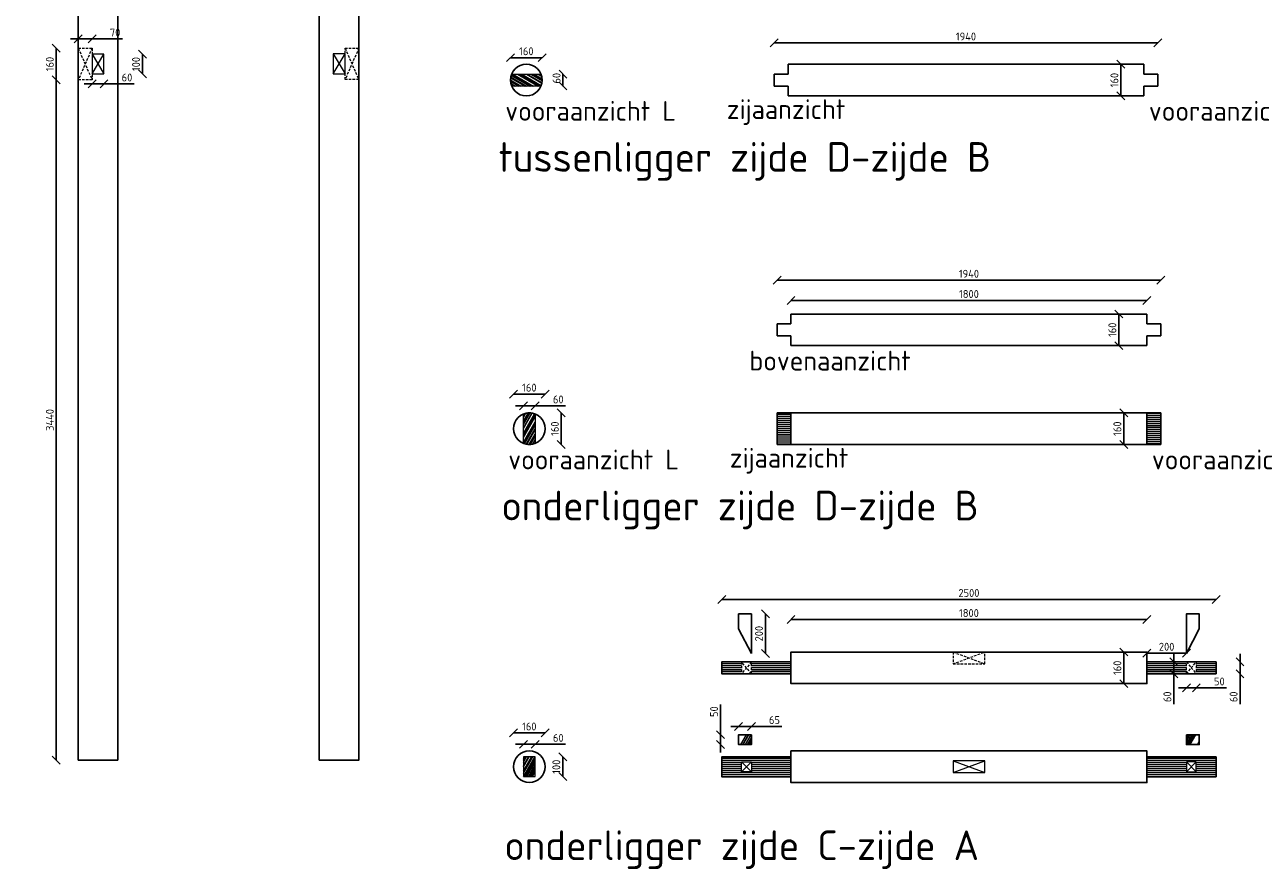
# Model space of a CAD drawing. Header units: metres. Extents: x -170212 to 42557, y -53864 to 18192.
# Tile 7 of 28: x -215 to 6048, y 9810 to 14086. Entities that reach past the tile are written whole.
import ezdxf

# ---------------------------------------------------------------- set-up
doc = ezdxf.new("R2010")
doc.units = ezdxf.units.M
doc.header["$LTSCALE"] = 2
doc.linetypes.add('HIDDEN', pattern=[9.525, 6.35, -3.175])
for name, color, linetype, lineweight in [('N-CO-HC-HOUTVORM_HIDDEN-G', 8, 'HIDDEN', 18), ('N-CO-HC-HOUTVORM_kops-A', 253, 'Continuous', 5), ('N-CO-HC-HOUTVORM_ZICHT_1-G', 30, 'Continuous', 25), ('N-CO-HC-HOUTVORM_ZICHT_2-G', 1, 'Continuous', 18), ('X-XX-AL-DETAIL1-T50', 130, 'Continuous', 50)]:
    doc.layers.add(name, color=color, linetype=linetype, lineweight=lineweight)
doc.layers.add('TM00_MAATVOERING', color=7, linetype='Continuous')
doc.styles.add('NLCS-ISO', font='NLCS-ISO.ttf')
doc.styles.add('NLCS-ISO-M50-T50', font='NLCS-ISO.ttf', dxfattribs={"height": 0.25})
doc.dimstyles.new('NLCS RODOR-DIM-020mm', dxfattribs={"dimscale": 20, "dimtxt": 2, "dimasz": 2, "dimexe": 1.25, "dimexo": 0.625, "dimtad": 1, "dimdec": 0, "dimzin": 1, "dimdsep": 46, "dimtxsty": 'NLCS-ISO', "dimblk": 'OBLIQUE', "dimcen": 0, "dimse1": 1, "dimse2": 1, "dimclrd": 256, "dimclre": 1, "dimclrt": 256, "dimadec": 0, "dimazin": 0, "dimtfac": 1, "dimtdec": 0, "dimtmove": 0, "dimatfit": 0, "dimfxl": 1, "dimtolj": 1, "dimtzin": 0, "dimlwd": -1, "dimlwe": -1, "dimarcsym": 0})
pattern_1 = [(60, (0, -1053.93), (-173.205, 100), []), (60, (10, -1053.93), (-173.205, 100), []), (60, (12, -1053.93), (-173.205, 100), []), (60, (24, -1053.93), (-173.205, 100), []), (60, (34, -1053.93), (-173.205, 100), []), (60, (40, -1053.93), (-173.205, 100), []), (60, (42, -1053.93), (-173.205, 100), []), (60, (44, -1053.93), (-173.205, 100), []), (60, (54, -1053.93), (-173.205, 100), []), (60, (56, -1053.93), (-173.205, 100), []), (60, (70, -1053.93), (-173.205, 100), []), (60, (74, -1053.93), (-173.205, 100), []), (60, (80, -1053.93), (-173.205, 100), []), (60, (82, -1053.93), (-173.205, 100), []), (60, (96, -1053.93), (-173.205, 100), []), (60, (98, -1053.93), (-173.205, 100), []), (60, (102, -1053.93), (-173.205, 100), []), (60, (106, -1053.93), (-173.205, 100), []), (60, (116, -1053.93), (-173.205, 100), []), (60, (118, -1053.93), (-173.205, 100), []), (60, (120, -1053.93), (-173.205, 100), []), (60, (132, -1053.93), (-173.205, 100), []), (60, (138, -1053.93), (-173.205, 100), []), (60, (148, -1053.93), (-173.205, 100), []), (60, (150, -1053.93), (-173.205, 100), []), (60, (158, -1053.93), (-173.205, 100), []), (60, (160, -1053.93), (-173.205, 100), []), (60, (162, -1053.93), (-173.205, 100), []), (60, (166, -1053.93), (-173.205, 100), []), (60, (174, -1053.93), (-173.205, 100), []), (60, (176, -1053.93), (-173.205, 100), []), (60, (182, -1053.93), (-173.205, 100), []), (60, (186, -1053.93), (-173.205, 100), []), (60, (192, -1053.93), (-173.205, 100), []), (60, (194, -1053.93), (-173.205, 100), [])]
pattern_2 = [(0, (0, -1043.932), (0, 10), [])]

# ---------------------------------------------------------------- blocks, each defined once
blk = doc.blocks.new('_Oblique')
at = {"color": 0, "linetype": 'ByBlock', "lineweight": -2}
blk.add_line((-0.5, -0.5), (0.5, 0.5), dxfattribs=at)
blk = doc.blocks.new('*D12')
at = {"layer": 'Defpoints', "color": 0, "transparency": 16777216}
for p in [(125.1, 14014.2), (55.1, 13967.3), (125.1, 13967.3)]:
    blk.add_point(p, dxfattribs=at)
at = {"layer": 'TM00_MAATVOERING', "transparency": 16777216}
for p, q in [((55.1, 14014.2), (15.1, 14014.2)), ((55.1, 14014.2), (125.1, 14014.2)), ((125.1, 14014.2), (278.1, 14014.2))]:
    blk.add_line(p, q, dxfattribs=at)
at = {"layer": 'TM00_MAATVOERING', "transparency": 16777216, "xscale": 40, "yscale": 40, "zscale": 40}
blk.add_blockref('_Oblique', (55.1, 14014.2), dxfattribs=at)
at = {"layer": 'TM00_MAATVOERING', "transparency": 16777216, "xscale": 40, "yscale": 40, "zscale": 40, "rotation": 180}
blk.add_blockref('_Oblique', (125.1, 14014.2), dxfattribs=at)
at = {"layer": 'TM00_MAATVOERING', "transparency": 16777216, "insert": (241.6, 14046.7), "char_height": 40, "attachment_point": 5, "style": 'NLCS-ISO'}
blk.add_mtext('\\A1;70', dxfattribs=at)
blk = doc.blocks.new('*D13')
at = {"layer": 'Defpoints', "color": 0, "transparency": 16777216}
for p in [(125.1, 13837.1), (185.1, 13837.1), (185.1, 13786.4)]:
    blk.add_point(p, dxfattribs=at)
at = {"layer": 'TM00_MAATVOERING', "transparency": 16777216}
for p, q in [((125.1, 13786.4), (85.1, 13786.4)), ((125.1, 13786.4), (185.1, 13786.4)), ((185.1, 13786.4), (338.1, 13786.4))]:
    blk.add_line(p, q, dxfattribs=at)
at = {"layer": 'TM00_MAATVOERING', "transparency": 16777216, "xscale": 40, "yscale": 40, "zscale": 40}
blk.add_blockref('_Oblique', (125.1, 13786.4), dxfattribs=at)
at = {"layer": 'TM00_MAATVOERING', "transparency": 16777216, "xscale": 40, "yscale": 40, "zscale": 40, "rotation": 180}
blk.add_blockref('_Oblique', (185.1, 13786.4), dxfattribs=at)
at = {"layer": 'TM00_MAATVOERING', "transparency": 16777216, "insert": (301.6, 13818.9), "char_height": 40, "attachment_point": 5, "style": 'NLCS-ISO'}
blk.add_mtext('\\A1;60', dxfattribs=at)
blk = doc.blocks.new('*D14')
at = {"layer": 'Defpoints', "color": 0, "transparency": 16777216}
for p in [(55.1, 13807.1), (-56.3, 10367.3), (55.1, 10367.3)]:
    blk.add_point(p, dxfattribs=at)
at = {"layer": 'TM00_MAATVOERING', "transparency": 16777216}
blk.add_line((-56.3, 13807.1), (-56.3, 10367.3), dxfattribs=at)
at = {"layer": 'TM00_MAATVOERING', "transparency": 16777216, "xscale": 40, "yscale": 40, "zscale": 40}
for p, rotation in [((-56.3, 13807.1), 90), ((-56.3, 10367.3), 270)]:
    blk.add_blockref('_Oblique', p, dxfattribs=dict(at, rotation=rotation))
at = {"layer": 'TM00_MAATVOERING', "transparency": 16777216, "insert": (-88.8, 12087.2), "char_height": 40, "attachment_point": 5, "rotation": 90, "style": 'NLCS-ISO'}
blk.add_mtext('\\A1;3440', dxfattribs=at)
blk = doc.blocks.new('*D15')
at = {"layer": 'Defpoints', "color": 0, "transparency": 16777216}
for p in [(185.1, 13937.1), (185.1, 13837.1), (379.7, 13837.1)]:
    blk.add_point(p, dxfattribs=at)
at = {"layer": 'TM00_MAATVOERING', "transparency": 16777216}
blk.add_line((379.7, 13937.1), (379.7, 13837.1), dxfattribs=at)
at = {"layer": 'TM00_MAATVOERING', "transparency": 16777216, "xscale": 40, "yscale": 40, "zscale": 40}
for p, rotation in [((379.7, 13937.1), 90), ((379.7, 13837.1), 270)]:
    blk.add_blockref('_Oblique', p, dxfattribs=dict(at, rotation=rotation))
at = {"layer": 'TM00_MAATVOERING', "transparency": 16777216, "insert": (347.2, 13887.1), "char_height": 40, "attachment_point": 5, "rotation": 90, "style": 'NLCS-ISO'}
blk.add_mtext('\\A1;100', dxfattribs=at)
blk = doc.blocks.new('*D16')
at = {"layer": 'Defpoints', "color": 0, "transparency": 16777216}
for p in [(55.1, 13967.3), (-56.3, 13807.1), (55.1, 13807.1)]:
    blk.add_point(p, dxfattribs=at)
at = {"layer": 'TM00_MAATVOERING', "transparency": 16777216}
blk.add_line((-56.3, 13967.3), (-56.3, 13807.1), dxfattribs=at)
at = {"layer": 'TM00_MAATVOERING', "transparency": 16777216, "xscale": 40, "yscale": 40, "zscale": 40}
for p, rotation in [((-56.3, 13967.3), 90), ((-56.3, 13807.1), 270)]:
    blk.add_blockref('_Oblique', p, dxfattribs=dict(at, rotation=rotation))
at = {"layer": 'TM00_MAATVOERING', "transparency": 16777216, "insert": (-88.8, 13887.2), "char_height": 40, "attachment_point": 5, "rotation": 90, "style": 'NLCS-ISO'}
blk.add_mtext('\\A1;160', dxfattribs=at)
blk = doc.blocks.new('*D23')
at = {"layer": 'Defpoints', "color": 0, "transparency": 16777216}
for p in [(5809.9, 11179.7), (3309.9, 10803.7), (5809.9, 10803.7)]:
    blk.add_point(p, dxfattribs=at)
at = {"layer": 'TM00_MAATVOERING', "transparency": 16777216}
blk.add_line((3309.9, 11179.7), (5809.9, 11179.7), dxfattribs=at)
at = {"layer": 'TM00_MAATVOERING', "transparency": 16777216, "xscale": 40, "yscale": 40, "zscale": 40, "rotation": 180}
blk.add_blockref('_Oblique', (3309.9, 11179.7), dxfattribs=at)
at = {"layer": 'TM00_MAATVOERING', "transparency": 16777216, "xscale": 40, "yscale": 40, "zscale": 40}
blk.add_blockref('_Oblique', (5809.9, 11179.7), dxfattribs=at)
at = {"layer": 'TM00_MAATVOERING', "transparency": 16777216, "insert": (4559.9, 11212.2), "char_height": 40, "attachment_point": 5, "style": 'NLCS-ISO'}
blk.add_mtext('\\A1;2500', dxfattribs=at)
blk = doc.blocks.new('*D24')
at = {"layer": 'Defpoints', "color": 0, "transparency": 16777216}
for p in [(5459.9, 11078.2), (3659.9, 10913.7), (5459.9, 10913.7)]:
    blk.add_point(p, dxfattribs=at)
at = {"layer": 'TM00_MAATVOERING', "transparency": 16777216}
blk.add_line((3659.9, 11078.2), (5459.9, 11078.2), dxfattribs=at)
at = {"layer": 'TM00_MAATVOERING', "transparency": 16777216, "xscale": 40, "yscale": 40, "zscale": 40, "rotation": 180}
blk.add_blockref('_Oblique', (3659.9, 11078.2), dxfattribs=at)
at = {"layer": 'TM00_MAATVOERING', "transparency": 16777216, "xscale": 40, "yscale": 40, "zscale": 40}
blk.add_blockref('_Oblique', (5459.9, 11078.2), dxfattribs=at)
at = {"layer": 'TM00_MAATVOERING', "transparency": 16777216, "insert": (4559.9, 11110.7), "char_height": 40, "attachment_point": 5, "style": 'NLCS-ISO'}
blk.add_mtext('\\A1;1800', dxfattribs=at)
blk = doc.blocks.new('*D25')
at = {"layer": 'Defpoints', "color": 0, "transparency": 16777216}
for p in [(5459.9, 10913.7), (5343.1, 10753.7), (5459.9, 10753.7)]:
    blk.add_point(p, dxfattribs=at)
at = {"layer": 'TM00_MAATVOERING', "transparency": 16777216}
blk.add_line((5343.1, 10913.7), (5343.1, 10753.7), dxfattribs=at)
at = {"layer": 'TM00_MAATVOERING', "transparency": 16777216, "xscale": 40, "yscale": 40, "zscale": 40}
for p, rotation in [((5343.1, 10913.7), 90), ((5343.1, 10753.7), 270)]:
    blk.add_blockref('_Oblique', p, dxfattribs=dict(at, rotation=rotation))
at = {"layer": 'TM00_MAATVOERING', "transparency": 16777216, "insert": (5310.6, 10833.7), "char_height": 40, "attachment_point": 5, "rotation": 90, "style": 'NLCS-ISO'}
blk.add_mtext('\\A1;160', dxfattribs=at)
blk = doc.blocks.new('*D26')
at = {"layer": 'Defpoints', "color": 0, "transparency": 16777216}
for p in [(5809.9, 10863.7), (5809.9, 10803.7), (5931.1, 10803.7)]:
    blk.add_point(p, dxfattribs=at)
at = {"layer": 'TM00_MAATVOERING', "transparency": 16777216}
for p, q in [((5931.1, 10863.7), (5931.1, 10903.7)), ((5931.1, 10863.7), (5931.1, 10803.7)), ((5931.1, 10803.7), (5931.1, 10650.7))]:
    blk.add_line(p, q, dxfattribs=at)
at = {"layer": 'TM00_MAATVOERING', "transparency": 16777216, "xscale": 40, "yscale": 40, "zscale": 40}
for p, rotation in [((5931.1, 10863.7), 270), ((5931.1, 10803.7), 90)]:
    blk.add_blockref('_Oblique', p, dxfattribs=dict(at, rotation=rotation))
at = {"layer": 'TM00_MAATVOERING', "transparency": 16777216, "insert": (5898.6, 10687.2), "char_height": 40, "attachment_point": 5, "rotation": 90, "style": 'NLCS-ISO'}
blk.add_mtext('\\A1;60', dxfattribs=at)
blk = doc.blocks.new('*D27')
at = {"layer": 'Defpoints', "color": 0, "transparency": 16777216}
for p in [(5659.9, 10803.7), (5709.9, 10803.7), (5709.9, 10732.3)]:
    blk.add_point(p, dxfattribs=at)
at = {"layer": 'TM00_MAATVOERING', "transparency": 16777216}
for p, q in [((5659.9, 10732.3), (5619.9, 10732.3)), ((5659.9, 10732.3), (5709.9, 10732.3)), ((5709.9, 10732.3), (5862.9, 10732.3))]:
    blk.add_line(p, q, dxfattribs=at)
at = {"layer": 'TM00_MAATVOERING', "transparency": 16777216, "xscale": 40, "yscale": 40, "zscale": 40}
blk.add_blockref('_Oblique', (5659.9, 10732.3), dxfattribs=at)
at = {"layer": 'TM00_MAATVOERING', "transparency": 16777216, "xscale": 40, "yscale": 40, "zscale": 40, "rotation": 180}
blk.add_blockref('_Oblique', (5709.9, 10732.3), dxfattribs=at)
at = {"layer": 'TM00_MAATVOERING', "transparency": 16777216, "insert": (5826.4, 10764.8), "char_height": 40, "attachment_point": 5, "style": 'NLCS-ISO'}
blk.add_mtext('\\A1;50', dxfattribs=at)
blk = doc.blocks.new('*D28')
at = {"layer": 'Defpoints', "color": 0, "transparency": 16777216}
for p in [(5659.9, 10863.7), (5596.1, 10803.7), (5659.9, 10803.7)]:
    blk.add_point(p, dxfattribs=at)
at = {"layer": 'TM00_MAATVOERING', "transparency": 16777216}
for p, q in [((5596.1, 10863.7), (5596.1, 10903.7)), ((5596.1, 10863.7), (5596.1, 10803.7)), ((5596.1, 10803.7), (5596.1, 10650.7))]:
    blk.add_line(p, q, dxfattribs=at)
at = {"layer": 'TM00_MAATVOERING', "transparency": 16777216, "xscale": 40, "yscale": 40, "zscale": 40}
for p, rotation in [((5596.1, 10863.7), 270), ((5596.1, 10803.7), 90)]:
    blk.add_blockref('_Oblique', p, dxfattribs=dict(at, rotation=rotation))
at = {"layer": 'TM00_MAATVOERING', "transparency": 16777216, "insert": (5563.6, 10687.2), "char_height": 40, "attachment_point": 5, "rotation": 90, "style": 'NLCS-ISO'}
blk.add_mtext('\\A1;60', dxfattribs=at)
blk = doc.blocks.new('*D29')
at = {"layer": 'Defpoints', "color": 0, "transparency": 16777216}
for p in [(5659.9, 10907.9), (5459.9, 10863.7), (5659.9, 10863.7)]:
    blk.add_point(p, dxfattribs=at)
at = {"layer": 'TM00_MAATVOERING', "transparency": 16777216}
blk.add_line((5459.9, 10907.9), (5659.9, 10907.9), dxfattribs=at)
at = {"layer": 'TM00_MAATVOERING', "transparency": 16777216, "xscale": 40, "yscale": 40, "zscale": 40, "rotation": 180}
blk.add_blockref('_Oblique', (5459.9, 10907.9), dxfattribs=at)
at = {"layer": 'TM00_MAATVOERING', "transparency": 16777216, "xscale": 40, "yscale": 40, "zscale": 40}
blk.add_blockref('_Oblique', (5659.9, 10907.9), dxfattribs=at)
at = {"layer": 'TM00_MAATVOERING', "transparency": 16777216, "insert": (5559.9, 10940.4), "char_height": 40, "attachment_point": 5, "style": 'NLCS-ISO'}
blk.add_mtext('\\A1;200', dxfattribs=at)
blk = doc.blocks.new('*D30')
at = {"layer": 'Defpoints', "color": 0, "transparency": 16777216}
for p in [(3459.9, 11106.7), (3459.9, 10906.7), (3530.6, 10906.7)]:
    blk.add_point(p, dxfattribs=at)
at = {"layer": 'TM00_MAATVOERING', "transparency": 16777216}
blk.add_line((3530.6, 11106.7), (3530.6, 10906.7), dxfattribs=at)
at = {"layer": 'TM00_MAATVOERING', "transparency": 16777216, "xscale": 40, "yscale": 40, "zscale": 40}
for p, rotation in [((3530.6, 11106.7), 90), ((3530.6, 10906.7), 270)]:
    blk.add_blockref('_Oblique', p, dxfattribs=dict(at, rotation=rotation))
at = {"layer": 'TM00_MAATVOERING', "transparency": 16777216, "insert": (3498.1, 11006.7), "char_height": 40, "attachment_point": 5, "rotation": 90, "style": 'NLCS-ISO'}
blk.add_mtext('\\A1;200', dxfattribs=at)
blk = doc.blocks.new('*D31')
at = {"layer": 'Defpoints', "color": 0, "transparency": 16777216}
for p in [(3459.9, 10537.2), (3394.9, 10495.7), (3459.9, 10495.7)]:
    blk.add_point(p, dxfattribs=at)
at = {"layer": 'TM00_MAATVOERING', "transparency": 16777216}
for p, q in [((3394.9, 10537.2), (3354.9, 10537.2)), ((3394.9, 10537.2), (3459.9, 10537.2)), ((3459.9, 10537.2), (3612.9, 10537.2))]:
    blk.add_line(p, q, dxfattribs=at)
at = {"layer": 'TM00_MAATVOERING', "transparency": 16777216, "xscale": 40, "yscale": 40, "zscale": 40}
blk.add_blockref('_Oblique', (3394.9, 10537.2), dxfattribs=at)
at = {"layer": 'TM00_MAATVOERING', "transparency": 16777216, "xscale": 40, "yscale": 40, "zscale": 40, "rotation": 180}
blk.add_blockref('_Oblique', (3459.9, 10537.2), dxfattribs=at)
at = {"layer": 'TM00_MAATVOERING', "transparency": 16777216, "insert": (3576.4, 10569.7), "char_height": 40, "attachment_point": 5, "style": 'NLCS-ISO'}
blk.add_mtext('\\A1;65', dxfattribs=at)
blk = doc.blocks.new('*D32')
at = {"layer": 'Defpoints', "color": 0, "transparency": 16777216}
for p in [(3394.9, 10495.7), (3303.5, 10445.7), (3394.9, 10445.7)]:
    blk.add_point(p, dxfattribs=at)
at = {"layer": 'TM00_MAATVOERING', "transparency": 16777216}
for p, q in [((3303.5, 10495.7), (3303.5, 10648.7)), ((3303.5, 10445.7), (3303.5, 10495.7)), ((3303.5, 10445.7), (3303.5, 10405.7))]:
    blk.add_line(p, q, dxfattribs=at)
at = {"layer": 'TM00_MAATVOERING', "transparency": 16777216, "xscale": 40, "yscale": 40, "zscale": 40}
for p, rotation in [((3303.5, 10495.7), 270), ((3303.5, 10445.7), 90)]:
    blk.add_blockref('_Oblique', p, dxfattribs=dict(at, rotation=rotation))
at = {"layer": 'TM00_MAATVOERING', "transparency": 16777216, "insert": (3271, 10612.2), "char_height": 40, "attachment_point": 5, "rotation": 90, "style": 'NLCS-ISO'}
blk.add_mtext('\\A1;50', dxfattribs=at)
blk = doc.blocks.new('*D33')
at = {"layer": 'Defpoints', "color": 0, "transparency": 16777216}
for p in [(2416.4, 10504.6), (2256.4, 10333.7), (2416.4, 10333.7)]:
    blk.add_point(p, dxfattribs=at)
at = {"layer": 'TM00_MAATVOERING', "transparency": 16777216}
blk.add_line((2256.4, 10504.6), (2416.4, 10504.6), dxfattribs=at)
at = {"layer": 'TM00_MAATVOERING', "transparency": 16777216, "xscale": 40, "yscale": 40, "zscale": 40, "rotation": 180}
blk.add_blockref('_Oblique', (2256.4, 10504.6), dxfattribs=at)
at = {"layer": 'TM00_MAATVOERING', "transparency": 16777216, "xscale": 40, "yscale": 40, "zscale": 40}
blk.add_blockref('_Oblique', (2416.4, 10504.6), dxfattribs=at)
at = {"layer": 'TM00_MAATVOERING', "transparency": 16777216, "insert": (2336.4, 10537.1), "char_height": 40, "attachment_point": 5, "style": 'NLCS-ISO'}
blk.add_mtext('\\A1;160', dxfattribs=at)
blk = doc.blocks.new('*D34')
at = {"layer": 'Defpoints', "color": 0, "transparency": 16777216}
for p in [(2366.4, 10446.9), (2306.4, 10383.7), (2366.4, 10383.7)]:
    blk.add_point(p, dxfattribs=at)
at = {"layer": 'TM00_MAATVOERING', "transparency": 16777216}
for p, q in [((2306.4, 10446.9), (2266.4, 10446.9)), ((2306.4, 10446.9), (2366.4, 10446.9)), ((2366.4, 10446.9), (2519.4, 10446.9))]:
    blk.add_line(p, q, dxfattribs=at)
at = {"layer": 'TM00_MAATVOERING', "transparency": 16777216, "xscale": 40, "yscale": 40, "zscale": 40}
blk.add_blockref('_Oblique', (2306.4, 10446.9), dxfattribs=at)
at = {"layer": 'TM00_MAATVOERING', "transparency": 16777216, "xscale": 40, "yscale": 40, "zscale": 40, "rotation": 180}
blk.add_blockref('_Oblique', (2366.4, 10446.9), dxfattribs=at)
at = {"layer": 'TM00_MAATVOERING', "transparency": 16777216, "insert": (2482.9, 10479.4), "char_height": 40, "attachment_point": 5, "style": 'NLCS-ISO'}
blk.add_mtext('\\A1;60', dxfattribs=at)
blk = doc.blocks.new('*D35')
at = {"layer": 'Defpoints', "color": 0, "transparency": 16777216}
for p in [(2366.4, 10383.7), (2366.4, 10283.7), (2505.5, 10283.7)]:
    blk.add_point(p, dxfattribs=at)
at = {"layer": 'TM00_MAATVOERING', "transparency": 16777216}
blk.add_line((2505.5, 10383.7), (2505.5, 10283.7), dxfattribs=at)
at = {"layer": 'TM00_MAATVOERING', "transparency": 16777216, "xscale": 40, "yscale": 40, "zscale": 40}
for p, rotation in [((2505.5, 10383.7), 90), ((2505.5, 10283.7), 270)]:
    blk.add_blockref('_Oblique', p, dxfattribs=dict(at, rotation=rotation))
at = {"layer": 'TM00_MAATVOERING', "transparency": 16777216, "insert": (2473, 10333.7), "char_height": 40, "attachment_point": 5, "rotation": 90, "style": 'NLCS-ISO'}
blk.add_mtext('\\A1;100', dxfattribs=at)
blk = doc.blocks.new('*D345')
at = {"layer": 'Defpoints', "color": 0, "transparency": 16777216}
for p in [(5514.9, 13993.7), (3574.9, 13835.9), (5514.9, 13835.9)]:
    blk.add_point(p, dxfattribs=at)
at = {"layer": 'TM00_MAATVOERING', "transparency": 16777216}
blk.add_line((3574.9, 13993.7), (5514.9, 13993.7), dxfattribs=at)
at = {"layer": 'TM00_MAATVOERING', "transparency": 16777216, "xscale": 40, "yscale": 40, "zscale": 40, "rotation": 180}
blk.add_blockref('_Oblique', (3574.9, 13993.7), dxfattribs=at)
at = {"layer": 'TM00_MAATVOERING', "transparency": 16777216, "xscale": 40, "yscale": 40, "zscale": 40}
blk.add_blockref('_Oblique', (5514.9, 13993.7), dxfattribs=at)
at = {"layer": 'TM00_MAATVOERING', "transparency": 16777216, "insert": (4544.9, 14026.2), "char_height": 40, "attachment_point": 5, "style": 'NLCS-ISO'}
blk.add_mtext('\\A1;1940', dxfattribs=at)
blk = doc.blocks.new('*D346')
at = {"layer": 'Defpoints', "color": 0, "transparency": 16777216}
for p in [(5459.9, 12123), (5343.1, 11963), (5459.9, 11963)]:
    blk.add_point(p, dxfattribs=at)
at = {"layer": 'TM00_MAATVOERING', "transparency": 16777216}
blk.add_line((5343.1, 12123), (5343.1, 11963), dxfattribs=at)
at = {"layer": 'TM00_MAATVOERING', "transparency": 16777216, "xscale": 40, "yscale": 40, "zscale": 40}
for p, rotation in [((5343.1, 12123), 90), ((5343.1, 11963), 270)]:
    blk.add_blockref('_Oblique', p, dxfattribs=dict(at, rotation=rotation))
at = {"layer": 'TM00_MAATVOERING', "transparency": 16777216, "insert": (5310.6, 12043), "char_height": 40, "attachment_point": 5, "rotation": 90, "style": 'NLCS-ISO'}
blk.add_mtext('\\A1;160', dxfattribs=at)
blk = doc.blocks.new('*D347')
at = {"layer": 'Defpoints', "color": 0, "transparency": 16777216}
for p in [(5444.9, 13885.9), (5328.1, 13725.9), (5444.9, 13725.9)]:
    blk.add_point(p, dxfattribs=at)
at = {"layer": 'TM00_MAATVOERING', "transparency": 16777216}
blk.add_line((5328.1, 13885.9), (5328.1, 13725.9), dxfattribs=at)
at = {"layer": 'TM00_MAATVOERING', "transparency": 16777216, "xscale": 40, "yscale": 40, "zscale": 40}
for p, rotation in [((5328.1, 13885.9), 90), ((5328.1, 13725.9), 270)]:
    blk.add_blockref('_Oblique', p, dxfattribs=dict(at, rotation=rotation))
at = {"layer": 'TM00_MAATVOERING', "transparency": 16777216, "insert": (5295.6, 13805.9), "char_height": 40, "attachment_point": 5, "rotation": 90, "style": 'NLCS-ISO'}
blk.add_mtext('\\A1;160', dxfattribs=at)
blk = doc.blocks.new('*D349')
at = {"layer": 'Defpoints', "color": 0, "transparency": 16777216}
for p in [(2401.3, 13919.1), (2241.4, 13805.9), (2401.3, 13802.3)]:
    blk.add_point(p, dxfattribs=at)
at = {"layer": 'TM00_MAATVOERING', "transparency": 16777216}
blk.add_line((2241.4, 13919.1), (2401.3, 13919.1), dxfattribs=at)
at = {"layer": 'TM00_MAATVOERING', "transparency": 16777216, "xscale": 40, "yscale": 40, "zscale": 40, "rotation": 180}
blk.add_blockref('_Oblique', (2241.4, 13919.1), dxfattribs=at)
at = {"layer": 'TM00_MAATVOERING', "transparency": 16777216, "xscale": 40, "yscale": 40, "zscale": 40}
blk.add_blockref('_Oblique', (2401.3, 13919.1), dxfattribs=at)
at = {"layer": 'TM00_MAATVOERING', "transparency": 16777216, "insert": (2321.3, 13951.6), "char_height": 40, "attachment_point": 5, "style": 'NLCS-ISO'}
blk.add_mtext('\\A1;160', dxfattribs=at)
blk = doc.blocks.new('*D350')
at = {"layer": 'Defpoints', "color": 0, "transparency": 16777216}
for p in [(2395.5, 13835.9), (2395.5, 13775.9), (2506.7, 13775.9)]:
    blk.add_point(p, dxfattribs=at)
at = {"layer": 'TM00_MAATVOERING', "transparency": 16777216}
blk.add_line((2506.7, 13835.9), (2506.7, 13775.9), dxfattribs=at)
at = {"layer": 'TM00_MAATVOERING', "transparency": 16777216, "xscale": 40, "yscale": 40, "zscale": 40}
for p, rotation in [((2506.7, 13835.9), 90), ((2506.7, 13775.9), 270)]:
    blk.add_blockref('_Oblique', p, dxfattribs=dict(at, rotation=rotation))
at = {"layer": 'TM00_MAATVOERING', "transparency": 16777216, "insert": (2474.2, 13815.3), "char_height": 40, "attachment_point": 5, "rotation": 90, "style": 'NLCS-ISO'}
blk.add_mtext('\\A1;60', dxfattribs=at)

msp = doc.modelspace()

# ---------------------------------------------------------------- hatches: boundary and pattern name
at = {"layer": 'N-CO-HC-HOUTVORM_kops-A'}
h = msp.add_hatch(dxfattribs=at)
h.set_pattern_fill('LANGSHOUT', color=256, scale=2)
h.set_pattern_definition([(0, (0, 10), (0, 10), [])])
h.paths.add_polyline_path([(5529.9, 12123), (5459.9, 12123), (5459.9, 11963), (5529.9, 11963)])
h = msp.add_hatch(dxfattribs=at)
h.set_pattern_fill('LANGSHOUT', color=256, scale=2)
h.set_pattern_definition(pattern_2)
h.paths.add_polyline_path([(3409.9, 10803.7), (3409.9, 10863.7), (3309.9, 10863.7), (3309.9, 10803.7)])
h = msp.add_hatch(dxfattribs=at)
h.set_pattern_fill('LANGSHOUT', color=256, scale=2)
h.set_pattern_definition(pattern_2)
h.paths.add_polyline_path([(3659.9, 10803.7), (3659.9, 10863.7), (3459.9, 10863.7), (3459.9, 10803.7)])
h = msp.add_hatch(dxfattribs=at)
h.set_pattern_fill('LANGSHOUT', color=256, scale=2)
h.set_pattern_definition(pattern_2)
h.paths.add_polyline_path([(5459.9, 10863.7), (5659.9, 10863.7), (5659.9, 10803.7), (5459.9, 10803.7)])
h = msp.add_hatch(dxfattribs=at)
h.set_pattern_fill('LANGSHOUT', color=256, scale=2)
h.set_pattern_definition(pattern_2)
h.paths.add_polyline_path([(5709.9, 10863.7), (5809.9, 10863.7), (5809.9, 10803.7), (5709.9, 10803.7)])
h = msp.add_hatch(dxfattribs=at)
h.set_pattern_fill('KOPSHOUT', color=256, scale=2)
h.set_pattern_definition(pattern_1)
h.paths.add_polyline_path([(3459.9, 10495.7), (3459.9, 10445.7), (3394.9, 10445.7), (3394.9, 10495.7)])
h = msp.add_hatch(dxfattribs=at)
h.set_pattern_fill('KOPSHOUT', color=256, scale=2)
h.set_pattern_definition(pattern_1)
h.paths.add_polyline_path([(5659.9, 10495.7), (5659.9, 10445.7), (5724.9, 10445.7), (5724.9, 10495.7)])
h = msp.add_hatch(dxfattribs=at)
h.set_pattern_fill('KOPSHOUT', color=256, scale=2)
h.set_pattern_definition(pattern_1)
h.paths.add_polyline_path([(2306.4, 10283.7), (2366.4, 10283.7), (2366.4, 10383.7), (2306.4, 10383.7)])
h = msp.add_hatch(dxfattribs=at)
h.set_pattern_fill('LANGSHOUT', color=256, scale=2)
h.set_pattern_definition(pattern_2)
h.paths.add_polyline_path([(3659.9, 10283.3), (3659.9, 10383.3), (3309.9, 10383.3), (3309.9, 10283.3)])
h.paths.add_polyline_path([(3459.9, 10308.3), (3409.9, 10308.3), (3409.9, 10358.3), (3459.9, 10358.3)], flags=16)
h = msp.add_hatch(dxfattribs=at)
h.set_pattern_fill('LANGSHOUT', color=256, scale=2)
h.set_pattern_definition(pattern_2)
h.paths.add_polyline_path([(5459.9, 10383.3), (5809.9, 10383.3), (5809.9, 10283.3), (5459.9, 10283.3)])
h.paths.add_polyline_path([(5659.9, 10308.3), (5709.9, 10308.3), (5709.9, 10358.3), (5659.9, 10358.3)], flags=16)

# ---------------------------------------------------------------- linework, layer by layer
at = {"layer": 'N-CO-HC-HOUTVORM_HIDDEN-G', "linetype": 'HIDDEN'}
for p, q in [((4479.9, 10913.7), (4639.9, 10853.7)), ((4479.9, 10853.7), (4639.9, 10913.7))]:
    msp.add_line(p, q, dxfattribs=at)
at = {"layer": 'N-CO-HC-HOUTVORM_HIDDEN-G'}
for points in [[(55.1, 13967.3), (125.1, 13967.3), (125.1, 13807.1), (55.1, 13807.1)], [(1404.3, 13967.3), (1474.3, 13967.3), (1474.3, 13808.1), (1404.3, 13808.1)]]:
    msp.add_lwpolyline(points, close=True, dxfattribs=at)
for points in [[(55.1, 13967.3), (125.1, 13807.1)], [(125.1, 13967.3), (55.1, 13807.1)], [(1404.3, 13967.3), (1474.3, 13808.1)], [(1474.3, 13967.3), (1404.3, 13808.1)]]:
    msp.add_lwpolyline(points, dxfattribs=at)
at = {"layer": 'N-CO-HC-HOUTVORM_HIDDEN-G', "linetype": 'HIDDEN'}
for points in [[(4479.9, 10913.7), (4479.9, 10853.7), (4639.9, 10853.7), (4639.9, 10913.7)], [(3459.9, 10863.7), (3409.9, 10863.7), (3409.9, 10803.7), (3459.9, 10803.7)], [(5659.9, 10863.7), (5709.9, 10863.7), (5709.9, 10803.7), (5659.9, 10803.7)]]:
    msp.add_lwpolyline(points, close=True, dxfattribs=at)
for points in [[(3459.9, 10863.7), (3409.9, 10803.7)], [(3459.9, 10803.7), (3409.9, 10863.7)], [(5659.9, 10863.7), (5709.9, 10803.7)], [(5659.9, 10803.7), (5709.9, 10863.7)]]:
    msp.add_lwpolyline(points, dxfattribs=at)
at = {"layer": 'N-CO-HC-HOUTVORM_kops-A', "linetype": 'Continuous'}
for p, q in [((2241.4, 13806.6), (2294.5, 13775.9)), ((2241.5, 13800.5), (2284.1, 13775.9)), ((2242.3, 13818.1), (2315.3, 13775.9)), ((2242.6, 13819.9), (2318.7, 13775.9)), ((2242.9, 13821.7), (2322.2, 13775.9)), ((2243, 13789.7), (2266.8, 13775.9)), ((2243.5, 13787.4), (2263.3, 13775.9)), ((2245.2, 13830.4), (2339.5, 13775.9)), ((2246.3, 13833.7), (2346.5, 13775.9)), ((2249.5, 13835.9), (2353.4, 13775.9)), ((2252.9, 13835.9), (2356.8, 13775.9)), ((2277.2, 13835.9), (2381.1, 13775.9)), ((2280.6, 13835.9), (2384.6, 13775.9)), ((2291, 13835.9), (2395, 13775.9)), ((2298, 13835.9), (2396.7, 13779)), ((2322.2, 13835.9), (2400, 13791.1)), ((2325.7, 13835.9), (2400.3, 13792.9)), ((2343, 13835.9), (2401.3, 13802.3)), ((2346.5, 13835.9), (2401.3, 13804.3)), ((2349.9, 13835.9), (2401.4, 13806.2)), ((2360.3, 13835.9), (2401.1, 13812.4)), ((2377.6, 13835.9), (2399.4, 13823.4)), ((2246.5, 13777.6), (2249.5, 13775.9)), ((2306.4, 12071.5), (2336.1, 12123)), ((2306.4, 12068.1), (2338, 12122.9)), ((2306.4, 12064.6), (2340, 12122.9)), ((2306.4, 12081.9), (2329.9, 12122.7)), ((2306.4, 12047.3), (2349.4, 12121.9)), ((2306.4, 12043.8), (2351.2, 12121.6)), ((2306.4, 12099.2), (2318.9, 12121)), ((2306.4, 12019.6), (2363.3, 12118.3)), ((2306.4, 12012.6), (2366.4, 12116.5)), ((2306.4, 12002.2), (2366.4, 12106.2)), ((2306.4, 11998.8), (2366.4, 12102.7)), ((3589.9, 12116.1), (3592.9, 12116.1)), ((3589.9, 12106.1), (3597.3, 12106.1)), ((3589.9, 12096.1), (3601.7, 12096.1)), ((3592.9, 12116.1), (3659.9, 12116.1)), ((3597.3, 12106.1), (3659.9, 12106.1)), ((3601.7, 12096.1), (3659.9, 12096.1)), ((2306.4, 11974.5), (2366.4, 12078.4)), ((2306.4, 11971.1), (2366.4, 12075)), ((2308.6, 11967.9), (2366.4, 12068.1)), ((2311.9, 11966.8), (2366.4, 12061.1)), ((2320.6, 11964.5), (2366.4, 12043.8)), ((2322.4, 11964.2), (2366.4, 12040.3)), ((2324.2, 11963.9), (2366.4, 12036.9)), ((3589.9, 12086.1), (3606, 12086.1)), ((3589.9, 12076.1), (3610.4, 12076.1)), ((3589.9, 12066.1), (3614.8, 12066.1)), ((3589.9, 12056.1), (3619.2, 12056.1)), ((3589.9, 12046.1), (3623.5, 12046.1)), ((3589.9, 12036.1), (3627.9, 12036.1)), ((3606, 12086.1), (3659.9, 12086.1)), ((3610.4, 12076.1), (3659.9, 12076.1)), ((3614.8, 12066.1), (3659.9, 12066.1)), ((3619.2, 12056.1), (3659.9, 12056.1)), ((3623.5, 12046.1), (3659.9, 12046.1)), ((3627.9, 12036.1), (3659.9, 12036.1)), ((2335.7, 11963), (2366.4, 12016.1)), ((2341.8, 11963.1), (2366.4, 12005.7)), ((2352.6, 11964.6), (2366.4, 11988.4)), ((2354.9, 11965.1), (2366.4, 11984.9)), ((2364.7, 11968.1), (2366.4, 11971.1)), ((3589.9, 12026.1), (3632.3, 12026.1)), ((3589.9, 12016.1), (3636.7, 12016.1)), ((3589.9, 12006.1), (3641, 12006.1)), ((3589.9, 11996.1), (3645.4, 11996.1)), ((3589.9, 11986.1), (3649.8, 11986.1)), ((3589.9, 11976.1), (3654.2, 11976.1)), ((3589.9, 11966.1), (3658.5, 11966.1)), ((3632.3, 12026.1), (3659.9, 12026.1)), ((3636.7, 12016.1), (3659.9, 12016.1)), ((3641, 12006.1), (3659.9, 12006.1)), ((3645.4, 11996.1), (3659.9, 11996.1)), ((3649.8, 11986.1), (3659.9, 11986.1)), ((3654.2, 11976.1), (3659.9, 11976.1)), ((3658.5, 11966.1), (3659.9, 11966.1))]:
    msp.add_line(p, q, dxfattribs=at)
at = {"layer": 'N-CO-HC-HOUTVORM_ZICHT_1-G'}
for p, q in [((3644.9, 13835.9), (3644.9, 13885.9)), ((3644.9, 13885.9), (5444.9, 13885.9)), ((5444.9, 13885.9), (5444.9, 13835.9)), ((3644.9, 13835.9), (3574.9, 13835.9)), ((3574.9, 13835.9), (3574.9, 13775.9)), ((5444.9, 13835.9), (5514.9, 13835.9)), ((5514.9, 13835.9), (5514.9, 13775.9)), ((3574.9, 13775.9), (3644.9, 13775.9)), ((3644.9, 13725.9), (3644.9, 13775.9)), ((5444.9, 13725.9), (3644.9, 13725.9)), ((5444.9, 13775.9), (5444.9, 13725.9)), ((5514.9, 13775.9), (5444.9, 13775.9)), ((5459.9, 12623), (3659.9, 12623)), ((3659.9, 12623), (3659.9, 12573)), ((5459.9, 12573), (5459.9, 12623)), ((3589.9, 12513), (3589.9, 12573)), ((3589.9, 12573), (3659.9, 12573)), ((5529.9, 12573), (5459.9, 12573)), ((5529.9, 12513), (5529.9, 12573)), ((3659.9, 12513), (3589.9, 12513)), ((3659.9, 12513), (3659.9, 12463)), ((5459.9, 12463), (5459.9, 12513)), ((5459.9, 12513), (5529.9, 12513)), ((3659.9, 12463), (5459.9, 12463)), ((3659.9, 12123), (3589.9, 12123)), ((3589.9, 12123), (3589.9, 11963)), ((5459.9, 12123), (3659.9, 12123)), ((3659.9, 12123), (3659.9, 11963)), ((3659.9, 11963), (3659.9, 12123)), ((5459.9, 11963), (5459.9, 12123)), ((5459.9, 11963), (5459.9, 12123)), ((5459.9, 12123), (5529.9, 12123)), ((5529.9, 12123), (5529.9, 11963)), ((3589.9, 11963), (3659.9, 11963)), ((3659.9, 11963), (5459.9, 11963)), ((5529.9, 11963), (5459.9, 11963)), ((3659.9, 10863.7), (3659.9, 10803.7)), ((5459.9, 10863.7), (5459.9, 10803.7)), ((3659.9, 10383.3), (3659.9, 10283.3)), ((5459.9, 10383.3), (5459.9, 10283.3))]:
    msp.add_line(p, q, dxfattribs=at)
for points in [[(185.1, 15567.3), (255.1, 15567.3), (255.1, 10367.3), (55.1, 10367.3), (55.1, 15567.3), (125.1, 15567.3)], [(1404.3, 15567.3), (1474.3, 15567.3), (1474.3, 10367.3), (1274.3, 10367.3), (1274.3, 15567.3), (1344.3, 15567.3)], [(3659.9, 10863.7), (3659.9, 10913.7), (5459.9, 10913.7), (5459.9, 10863.7)], [(3659.9, 10863.7), (3309.9, 10863.7), (3309.9, 10803.7), (3659.9, 10803.7)], [(5459.9, 10863.7), (5809.9, 10863.7), (5809.9, 10803.7), (5459.9, 10803.7)], [(5459.9, 10803.7), (5459.9, 10753.7), (3659.9, 10753.7), (3659.9, 10803.7)], [(5459.9, 10383.3), (5459.9, 10413.7), (3659.9, 10413.7), (3659.9, 10383.3)], [(3659.9, 10383.3), (3309.9, 10383.3), (3309.9, 10283.3), (3659.9, 10283.3)], [(5459.9, 10383.3), (5809.9, 10383.3), (5809.9, 10283.3), (5459.9, 10283.3)], [(3659.9, 10283.3), (3659.9, 10253.7), (5459.9, 10253.7), (5459.9, 10283.3)]]:
    msp.add_lwpolyline(points, dxfattribs=at)
for points in [[(3459.9, 10906.7), (3459.9, 10906.7), (3459.9, 11106.7), (3394.9, 11106.7), (3394.9, 11031.7)], [(5659.9, 10906.7), (5659.9, 10906.7), (5659.9, 11106.7), (5724.9, 11106.7), (5724.9, 11031.7)], [(3459.9, 10495.7), (3459.9, 10445.7), (3394.9, 10445.7), (3394.9, 10495.7)], [(5659.9, 10495.7), (5659.9, 10445.7), (5724.9, 10445.7), (5724.9, 10495.7)]]:
    msp.add_lwpolyline(points, close=True, dxfattribs=at)
for centre in [(2321.4, 13805.9), (2336.4, 12043), (2336.4, 10333.7)]:
    msp.add_circle(centre, 80, dxfattribs=at)
at = {"layer": 'N-CO-HC-HOUTVORM_ZICHT_2-G'}
for p, q in [((125.1, 13937.1), (185.1, 13837.1)), ((125.1, 13837.1), (185.1, 13937.1)), ((1344.3, 13938.1), (1404.3, 13838.1)), ((1344.3, 13838.1), (1404.3, 13938.1)), ((2247.2, 13835.9), (2395.5, 13835.9)), ((2395.5, 13775.9), (2247.2, 13775.9)), ((2306.4, 11968.8), (2306.4, 12117.1)), ((2366.4, 12117.1), (2366.4, 11968.8)), ((3459.9, 10308.3), (3409.9, 10358.3)), ((3409.9, 10308.3), (3459.9, 10358.3)), ((4479.9, 10363.7), (4639.9, 10303.7)), ((4479.9, 10303.7), (4639.9, 10363.7)), ((5659.9, 10308.3), (5709.9, 10358.3)), ((5659.9, 10358.3), (5709.9, 10308.3))]:
    msp.add_line(p, q, dxfattribs=at)
for points in [[(125.1, 13837.1), (185.1, 13837.1), (185.1, 13937.1), (125.1, 13937.1)], [(1344.3, 13838.1), (1404.3, 13838.1), (1404.3, 13938.1), (1344.3, 13938.1)], [(2306.4, 10283.7), (2366.4, 10283.7), (2366.4, 10383.7), (2306.4, 10383.7)], [(3459.9, 10358.3), (3459.9, 10308.3), (3409.9, 10308.3), (3409.9, 10358.3)], [(4479.9, 10363.7), (4479.9, 10303.7), (4639.9, 10303.7), (4639.9, 10363.7)], [(5659.9, 10358.3), (5659.9, 10308.3), (5709.9, 10308.3), (5709.9, 10358.3)]]:
    msp.add_lwpolyline(points, close=True, dxfattribs=at)
for centre, start, end in [((2321.4, 13805.9), 157.97569, 202.02431), ((2321.4, 13805.9), 337.97569, 22.02431), ((2336.4, 12043), 67.97569, 112.02431), ((2336.4, 12043), 247.97569, 292.02431)]:
    msp.add_arc(centre, 80, start, end, dxfattribs=at)
at = {"layer": 'TM00_MAATVOERING'}
for p, q in [((3589.9, 12794), (5529.9, 12794)), ((3659.9, 12691.5), (5459.9, 12691.5)), ((5317.7, 12623), (5317.7, 12463)), ((2256.4, 12218), (2416.4, 12218)), ((2306.4, 12158.4), (2266.4, 12158.4)), ((2306.4, 12158.4), (2366.4, 12158.4)), ((2366.4, 12158.4), (2519.4, 12158.4)), ((2498.1, 12123), (2498.1, 11963))]:
    msp.add_line(p, q, dxfattribs=at)

# ---------------------------------------------------------------- block references
at = {"layer": 'TM00_MAATVOERING', "xscale": 40, "yscale": 40, "zscale": 40}
for p, rotation in [((3589.9, 12794), 180), ((3659.9, 12691.5), 180), ((5317.7, 12623), 90), ((5317.7, 12463), 270), ((2256.4, 12218), 180), ((2366.4, 12158.4), 180), ((2498.1, 12123), 90), ((2498.1, 11963), 270)]:
    msp.add_blockref('_Oblique', p, dxfattribs=dict(at, rotation=rotation))
for p in [(5529.9, 12794), (5459.9, 12691.5), (2416.4, 12218), (2306.4, 12158.4)]:
    msp.add_blockref('_Oblique', p, dxfattribs=at)

# ---------------------------------------------------------------- texts
at = {"layer": 'TM00_MAATVOERING', "char_height": 40, "attachment_point": 5, "style": 'NLCS-ISO'}
for s, insert in [('\\A1;1940', (4559.9, 12826.5)), ('\\A1;1800', (4559.9, 12724)), ('\\A1;160', (2336.4, 12250.5)), ('\\A1;60', (2482.9, 12190.9))]:
    msp.add_mtext(s, dxfattribs=dict(at, insert=insert))
at = {"layer": 'TM00_MAATVOERING', "char_height": 40, "attachment_point": 5, "rotation": 90, "style": 'NLCS-ISO'}
for insert in [(5285.2, 12543), (2465.6, 12043)]:
    msp.add_mtext('\\A1;160', dxfattribs=dict(at, insert=insert))
at = {"layer": 'X-XX-AL-DETAIL1-T50', "color": 2, "style": 'NLCS-ISO'}
for s, p in [('vooraanzicht L', (2214.7, 13600.1)), ('zijaanzicht', (3335.1, 13608.7)), ('vooraanzicht R', (5470, 13600.1)), ('bovenaanzicht', (3449.4, 12337.1)), ('vooraanzicht L', (2229.7, 11837.1)), ('zijaanzicht', (3350.1, 11845.8)), ('vooraanzicht R', (5485, 11837.1))]:
    msp.add_text(s, height=100, dxfattribs=at).set_placement(p)
at = {"layer": 'X-XX-AL-DETAIL1-T50', "color": 3, "style": 'NLCS-ISO'}
for s, p in [('tussenligger zijde D-zijde B', (2180.2, 13342.3)), ('onderligger zijde D-zijde B', (2195.2, 11579.3))]:
    msp.add_text(s, height=150, dxfattribs=at).set_placement(p)
at = {"layer": 'X-XX-AL-DETAIL1-T50', "insert": (2210.2, 10011.4), "char_height": 150, "attachment_point": 1, "style": 'NLCS-ISO-M50-T50'}
msp.add_mtext_dynamic_manual_height_columns('{\\C3;onderligger zijde C-zijde A}', width=2003051.232, gutter_width=1250, heights=[0], dxfattribs=at)

# ---------------------------------------------------------------- dimensions: what is measured, and where the dimension line sits
at = {"layer": 'TM00_MAATVOERING'}
for base, p1, p2, picture, middle in [((125.1, 14014.2), (55.1, 13967.3), (125.1, 13967.3), '*D12', (241.6, 14046.7)), ((5514.9, 13993.7), (3574.9, 13835.9), (5514.9, 13835.9), '*D345', (4544.9, 14026.2)), ((2401.3, 13919.1), (2241.4, 13805.9), (2401.3, 13802.3), '*D349', (2321.3, 13951.6)), ((185.1, 13786.4), (125.1, 13837.1), (185.1, 13837.1), '*D13', (301.6, 13818.9)), ((5809.9, 11179.7), (3309.9, 10803.7), (5809.9, 10803.7), '*D23', (4559.9, 11212.2)), ((5459.9, 11078.2), (3659.9, 10913.7), (5459.9, 10913.7), '*D24', (4559.9, 11110.7)), ((5659.9, 10907.9), (5459.9, 10863.7), (5659.9, 10863.7), '*D29', (5559.9, 10940.4)), ((5709.9, 10732.3), (5659.9, 10803.7), (5709.9, 10803.7), '*D27', (5826.4, 10764.8)), ((3459.9, 10537.2), (3394.9, 10495.7), (3459.9, 10495.7), '*D31', (3576.4, 10569.7)), ((2416.4, 10504.6), (2256.4, 10333.7), (2416.4, 10333.7), '*D33', (2336.4, 10537.1)), ((2366.4, 10446.9), (2306.4, 10383.7), (2366.4, 10383.7), '*D34', (2482.9, 10479.4))]:
    dim = msp.add_linear_dim(base=base, p1=p1, p2=p2, dimstyle='NLCS RODOR-DIM-020mm', dxfattribs=at)
    dim.commit()
    dim.dimension.update_dxf_attribs({"geometry": picture, "text_midpoint": middle})
for base, p1, p2, picture, middle in [((-56.3, 13807.1), (55.1, 13967.3), (55.1, 13807.1), '*D16', (-88.8, 13887.2)), ((379.7, 13837.1), (185.1, 13937.1), (185.1, 13837.1), '*D15', (347.2, 13887.1)), ((5328.1, 13725.9), (5444.9, 13885.9), (5444.9, 13725.9), '*D347', (5295.6, 13805.9)), ((-56.3, 10367.3), (55.1, 13807.1), (55.1, 10367.3), '*D14', (-88.8, 12087.2)), ((5343.1, 11963), (5459.9, 12123), (5459.9, 11963), '*D346', (5310.6, 12043)), ((3530.6, 10906.7), (3459.9, 11106.7), (3459.9, 10906.7), '*D30', (3498.1, 11006.7)), ((5343.1, 10753.7), (5459.9, 10913.7), (5459.9, 10753.7), '*D25', (5310.6, 10833.7)), ((5596.1, 10803.7), (5659.9, 10863.7), (5659.9, 10803.7), '*D28', (5563.6, 10687.2)), ((5931.1, 10803.7), (5809.9, 10863.7), (5809.9, 10803.7), '*D26', (5898.6, 10687.2)), ((2505.5, 10283.7), (2366.4, 10383.7), (2366.4, 10283.7), '*D35', (2473, 10333.7))]:
    dim = msp.add_linear_dim(base=base, p1=p1, p2=p2, angle=90, dimstyle='NLCS RODOR-DIM-020mm', dxfattribs=at)
    dim.commit()
    dim.dimension.update_dxf_attribs({"geometry": picture, "text_midpoint": middle})
for base, p1, p2, picture, middle in [((2506.7, 13775.9), (2395.5, 13835.9), (2395.5, 13775.9), '*D350', (2506.7, 13815.3)), ((3303.5, 10445.7), (3394.9, 10495.7), (3394.9, 10445.7), '*D32', (3303.5, 10612.2))]:
    dim = msp.add_linear_dim(base=base, p1=p1, p2=p2, angle=90, dimstyle='NLCS RODOR-DIM-020mm', dxfattribs=at)
    dim.commit()
    dim.dimension.update_dxf_attribs({"geometry": picture, "text_midpoint": middle, "dimtype": 160})

doc.saveas('drawing.dxf')
